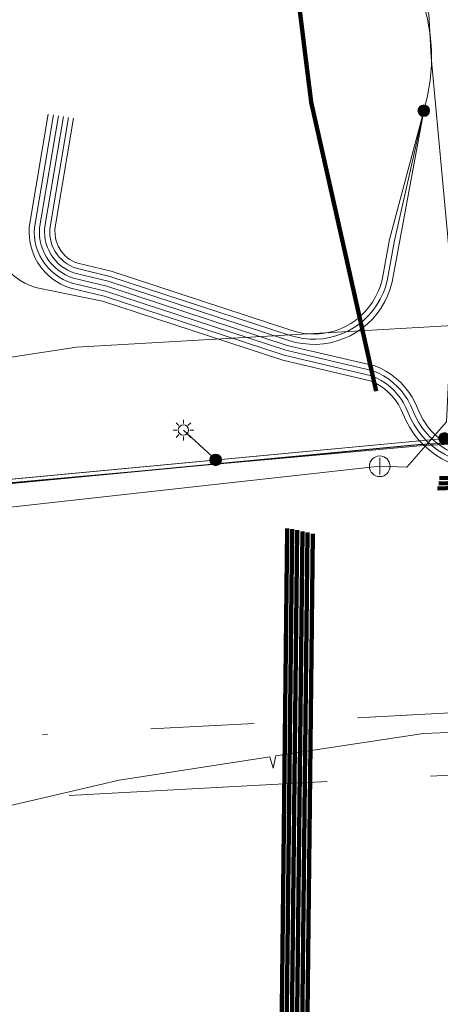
# Model space of a CAD drawing. Header units: metres. Extents: x 90551 to 91648, y 464474 to 467021.
# Tile 118 of 256: x 90651 to 90659, y 464935 to 464954. Entities that reach past the tile are written whole.
import ezdxf
from ezdxf.lldxf.tags import DXFTag

# ---------------------------------------------------------------- set-up
doc = ezdxf.new("R2010")
doc.units = ezdxf.units.M
doc.linetypes.add('RI-OVERIG-SO', pattern=[17, 5, -2, 2, -2, 0, -2, 2, -2])
for name, color, linetype, lineweight in [('B-OI-IE-MEUBILAIR_LIANDER NV PAC 2AI68G2-S', 7, 'Continuous', 18), ('B-OI-KL-DATA_EUROFIBER NEDERLAND BV-G', 90, 'KL-DATA-SO', 18), ('B-OI-KL-DATA_OVERIG_UNIVERSITEIT LEIDEN-G', 90, 'KL-DATA-SO', 18), ('B-OI-KL-ET_LS_230 V_UNIVERSITEIT LEIDEN-G', 190, 'KL-LS-SO', 18), ('B-OI-KL-ET_LS_400 V_LIANDER NV PAC 2AI68G2-G', 190, 'KL-LS-SO', 18), ('B-OI-KL-ET_LS_HULPSTUK_LIANDER NV PAC 2AI68G2-S', 190, 'Continuous', 18), ('B-OI-KL-ET_MS_10 KV_LIANDER NV PAC 2AI68G2-G', 130, 'KL-MS-SO', 18), ('B-OI-KL-ET_MS_HULPSTUK_LIANDER NV PAC 2AI68G2-S', 130, 'Continuous', 18), ('B-OI-KL-ET_MS_LIANDER NV PAC 2AI68G2-G', 130, 'KL-MS-SO', 18), ('B-OI-KL-WATER_160_DUNEA NV-G', 170, 'KL-WATER-SO', 18), ('B-OI-KL-WATER_HULPSTUK_DUNEA NV-S', 170, 'Continuous', 18), ('B-OI-OG-INFO_COMOL 5 VOF-GV', 7, 'Continuous', 18), ('B-OI-RI-VRIJVERVAL_OVERIG_UNIVERSITEIT LEIDEN-G', 210, 'RI-OVERIG-SO', 18)]:
    doc.layers.add(name, color=color, linetype=linetype, lineweight=lineweight)
doc.layers.add('B-OI-KL-DATA_MANTELBUIS_REGGEFIBER OPERATOR BV-G', color=90, linetype='Continuous', lineweight=100, transparency=0.5)
doc.layers.add('B-OI-KL-ET_LS_MANTELBUIS_POLYVINYLCHLORIDE PVC_125_LIANDER NV PAC 2AI68G2-G', color=190, linetype='Continuous', lineweight=100, transparency=0.5)
doc.styles.add('NLCS-ISO', font='NLCS-ISO.TTF')
tags = doc.linetypes.add('KL-DATA-SO', pattern='A,4,-1,[101,NLCS.SHX,S=0.5,R=0,X=0,Y=0],-1,4,-1,["D",Standard,S=1,R=0,X=-0.25,Y=-0.5],-1.5', length=12.5).pattern_tags.tags
tags[18] = DXFTag(74, 10)
tags = doc.linetypes.add('KL-LS-SO', pattern='A,4,-1,[103,NLCS.SHX,S=0.75,R=0,X=0,Y=0],-1,4,-1,["L",Standard,S=1,R=0,X=0,Y=-0.5],-2', length=13).pattern_tags.tags
tags[18] = DXFTag(74, 10)
tags = doc.linetypes.add('KL-MS-SO', pattern='A,4,-1,[103,NLCS.SHX,S=0.75,R=0,X=0,Y=0],-1,4,-1,["M",Standard,S=1,R=0,X=0,Y=-0.5],-2', length=13).pattern_tags.tags
tags[18] = DXFTag(74, 10)
doc.linetypes.add('KL-WATER-SO', pattern='A,7,-0.5,[168,NLCS.SHX,S=0.75,R=0,X=0.75,Y=0],-2', length=9.5)

# ---------------------------------------------------------------- blocks, each defined once
blk = doc.blocks.new('SKL-WTB_HULP_MOF-SO')
at = {"linetype": 'ByBlock', "lineweight": 18}
h = blk.add_hatch(color=0, dxfattribs=at)
h.dxf.hatch_style = 1
h.paths.add_polyline_path([(-0.5625, 0, 1), (0.5625, 0, 1)])
at = {"color": 0, "linetype": 'ByBlock', "lineweight": 18}
blk.add_circle((0, 0), 0.5625, dxfattribs=at)
at = {"color": 0, "linetype": 'ByBlock', "lineweight": 18, "style": 'NLCS-ISO', "flags": 1}
for tag, p in [('TYPE', (1.5, 0)), ('LABEL', (1.5, -1.5)), ('OMSCHRIJVING', (1.5, -3))]:
    blk.add_attdef(tag, p, '', height=1, dxfattribs=at)
blk = doc.blocks.new('SIE-MEUBILAIR_PAAL_LICHTMAST-SO')
for points in [[(0, 1), (0, 0.625)], [(-0.625, 0), (-1, 0)], [(-0.707, 0.707), (-0.442, 0.442)], [(0.442, 0.442), (0.707, 0.707)], [(1, 0), (0.625, 0)], [(-0.707, -0.707), (-0.442, -0.442)], [(0, -0.625), (0, -1)], [(0.442, -0.442), (0.707, -0.707)]]:
    blk.add_lwpolyline(points)
blk.add_circle((0, 0), 0.5)
blk = doc.blocks.new('SKL-WTB_HULP_AFSLUITER-SO')
at = {"color": 0, "linetype": 'ByBlock', "lineweight": 18}
blk.add_lwpolyline([(0, 0.8), (0, -0.8)], dxfattribs=at)
blk.add_circle((0, 0), 1, dxfattribs=at)
at = {"color": 0, "linetype": 'ByBlock', "lineweight": 18, "style": 'NLCS-ISO', "flags": 1}
for tag, p in [('TYPE', (1.5, 0)), ('LABEL', (1.5, -1.5)), ('OMSCHRIJVING', (1.5, -3))]:
    blk.add_attdef(tag, p, '', height=1, dxfattribs=at)

msp = doc.modelspace()

# ---------------------------------------------------------------- linework, layer by layer
at = {"layer": 'B-OI-KL-DATA_EUROFIBER NEDERLAND BV-G', "flags": 128}
for points in [[(90654.4, 464725.84), (90646.939, 464732.853), (90639.478, 464740.718), (90638.973, 464742.947), (90630.749, 464754.537), (90623.642, 464766.083), (90617.837, 464777.459), (90611.032, 464794.144), (90606.224, 464809.1), (90602.894, 464830.12), (90603.271, 464845.926), (90607.299, 464879.396), (90609.742, 464904.569), (90636.999, 464939.596), (90638.555, 464942.152), (90645.124, 464944.25), (90658.736, 464945.475), (90690.625, 464947.298), (90694.539, 464947.412), (90700.975, 464933.467), (90701.639, 464931.762), (90713.842, 464931.981), (90716.949, 464931.741), (90720.709, 464930.938), (90725.391, 464929.418), (90730.464, 464927.001), (90747.873, 464916.421), (90763.256, 464907.827), (90781.131, 464897.664), (90817.746, 464875.441), (90820.126, 464872.261), (90820.757, 464868.835), (90820.183, 464864.298), (90820.967, 464863.796), (90824.48, 464861.889), (90825.453, 464861.369), (90826.796, 464862.439), (90831.662, 464864.379), (90835.531, 464864.348), (90838.576, 464863.307), (90899.23, 464827.408), (90905.047, 464824.92), (90912.791, 464825.614), (90914.005, 464826.291)], [(90641.896, 464718.197), (90643.196, 464722.396), (90654.4, 464725.84), (90646.895, 464732.896), (90639.496, 464740.697), (90638.995, 464742.897), (90630.695, 464754.496), (90623.595, 464766.096), (90617.795, 464777.496), (90610.995, 464794.096), (90606.196, 464809.097), (90602.896, 464830.096), (90603.295, 464845.896), (90607.295, 464879.396), (90609.695, 464904.596), (90636.995, 464939.597), (90638.595, 464942.196), (90645.095, 464944.196), (90658.695, 464945.497), (90690.595, 464947.297), (90694.495, 464947.396), (90700.995, 464933.496), (90701.595, 464931.796), (90713.795, 464931.997), (90716.896, 464931.696), (90720.696, 464930.896), (90725.395, 464929.396), (90730.496, 464926.997), (90747.896, 464916.396), (90763.295, 464907.796), (90781.096, 464897.697), (90817.695, 464875.396), (90820.096, 464872.296), (90820.796, 464868.796), (90820.196, 464864.296), (90820.696, 464863.896), (90820.995, 464863.796), (90824.796, 464861.697), (90825.495, 464861.396), (90826.795, 464862.396), (90831.696, 464864.397), (90835.495, 464864.296), (90838.595, 464863.296), (90872.295, 464843.396), (90899.195, 464827.396), (90904.995, 464824.897), (90912.795, 464825.596), (90914.015, 464826.274)], [(90914.014, 464826.275), (90912.8, 464825.6), (90905, 464824.9), (90899.2, 464827.4), (90872.3, 464843.4), (90838.6, 464863.3), (90835.5, 464864.3), (90831.7, 464864.4), (90826.8, 464862.4), (90825.5, 464861.4), (90824.5, 464861.9), (90821, 464863.8), (90820.7, 464863.9), (90820.2, 464864.3), (90820.8, 464868.8), (90820.1, 464872.3), (90817.7, 464875.4), (90781.1, 464897.7), (90763.3, 464907.8), (90747.9, 464916.4), (90730.5, 464927), (90725.4, 464929.4), (90720.7, 464930.9), (90716.9, 464931.7), (90713.8, 464932), (90701.6, 464931.8), (90701, 464933.5), (90694.5, 464947.4), (90690.6, 464947.3), (90658.7, 464945.5), (90645.1, 464944.2), (90638.6, 464942.2), (90637, 464939.6), (90609.7, 464904.6), (90607.3, 464879.4), (90603.3, 464845.9), (90602.9, 464830.1), (90606.2, 464809.1), (90611, 464794.1), (90617.8, 464777.5), (90623.6, 464766.1), (90630.7, 464754.5), (90639, 464742.9), (90639.5, 464740.7), (90646.9, 464732.9), (90654.4, 464725.8), (90666.1, 464718.4), (90677.7, 464710.7), (90680.6, 464698.2), (90683.7, 464681.3), (90685.702, 464671.18)]]:
    msp.add_lwpolyline(points, dxfattribs=at)
at = {"layer": 'B-OI-KL-DATA_MANTELBUIS_REGGEFIBER OPERATOR BV-G', "flags": 128}
msp.add_lwpolyline([(90657.89, 464946.533), (90657.264, 464949.319), (90656.632, 464952.129), (90655.637, 464960.128), (90654.636, 464968.181), (90654.582, 464974.641), (90654.597, 464982.085), (90654.67, 464983.169), (90656.974, 464994.231), (90659.293, 465005.365), (90660.932, 465009.761), (90662.555, 465014.11), (90666.783, 465023.68), (90671.002, 465033.229)], dxfattribs=at)
at = {"layer": 'B-OI-KL-DATA_OVERIG_UNIVERSITEIT LEIDEN-G', "flags": 128}
msp.add_lwpolyline([(90638.554, 464942.152), (90645.124, 464944.249), (90658.736, 464945.475), (90690.625, 464947.298), (90694.539, 464947.412)], dxfattribs=at)
at = {"layer": 'B-OI-KL-ET_LS_230 V_UNIVERSITEIT LEIDEN-G', "flags": 128}
for points in [[(90739.75, 464954.481), (90739.925, 464954.366), (90739.866, 464954.284), (90739.673, 464954.295), (90739.562, 464954.445), (90739.262, 464954.646), (90737.091, 464954.889), (90735.554, 464954.235), (90733.769, 464952.679), (90732.919, 464952.048), (90732.785, 464952.033), (90732.062, 464952.494), (90728.208, 464954.712), (90727.004, 464955.216), (90726.603, 464955.222), (90726.248, 464955.01), (90723.536, 464952.011), (90722.253, 464949.606), (90719.781, 464945.848), (90719.003, 464944.32), (90717.954, 464943.718), (90716.765, 464943.457), (90716.645, 464943.046), (90716.652, 464943.442), (90711.723, 464943.152), (90705.706, 464942.573), (90698.074, 464942.067), (90686.79, 464941.415), (90686.674, 464941.067), (90686.554, 464941.375), (90678.663, 464940.943), (90673.08, 464940.529), (90666.103, 464940.198), (90658.806, 464939.905), (90655.949, 464939.474), (90655.894, 464939.236), (90655.833, 464939.455), (90652.918, 464938.999), (90649.43, 464938.189), (90645.703, 464936.984), (90637.22, 464931.883), (90629.146, 464924.996), (90628.977, 464924.776), (90629.154, 464924.504), (90629.893, 464924.304), (90628.853, 464924.442), (90628.661, 464924.336), (90628.179, 464921.192), (90626.512, 464917.804)], [(90654.16, 464945.78), (90654.784, 464945.202)], [(90659.208, 464945.619), (90647.937, 464944.555), (90637.926, 464941.539), (90636.81, 464940.383), (90611.631, 464902.552), (90610.856, 464900.708), (90609.061, 464888.023)]]:
    msp.add_lwpolyline(points, dxfattribs=at)
at = {"layer": 'B-OI-KL-ET_LS_400 V_LIANDER NV PAC 2AI68G2-G', "flags": 128}
for points in [[(90654.16, 464945.78), (90654.784, 464945.202)], [(90659.208, 464945.619), (90647.937, 464944.555), (90637.926, 464941.539), (90636.81, 464940.383), (90611.631, 464902.552), (90610.856, 464900.708), (90603.365, 464847.756), (90602.89, 464842.436), (90602.862, 464825.48), (90603.997, 464815.661), (90606.505, 464804.155), (90612.46, 464788.142), (90622.779, 464767.185), (90632.024, 464751.952), (90641.986, 464739.045), (90650.516, 464730.196), (90656.48, 464725.038), (90663.268, 464720.268), (90667.25, 464717.758), (90667.36, 464717.677), (90667.495, 464717.524), (90667.584, 464717.34), (90667.622, 464717.14), (90667.618, 464717.003), (90667.566, 464716.806), (90667.465, 464716.629), (90667.321, 464716.484), (90667.144, 464716.383), (90663.659, 464714.93), (90663.446, 464714.898)]]:
    msp.add_lwpolyline(points, dxfattribs=at)
at = {"layer": 'B-OI-KL-ET_LS_MANTELBUIS_POLYVINYLCHLORIDE PVC_125_LIANDER NV PAC 2AI68G2-G', "flags": 128}
for points in [[(90659.111, 464944.848), (90667.648, 464945.172)], [(90659.076, 464944.647), (90667.613, 464944.97)], [(90659.099, 464944.748), (90667.636, 464945.071)], [(90655.985, 464927.593), (90656.164, 464943.871)], [(90656.085, 464927.581), (90656.264, 464943.859)], [(90656.185, 464927.564), (90656.363, 464943.842)], [(90656.285, 464927.537), (90656.463, 464943.815)], [(90656.385, 464927.52), (90656.563, 464943.798)], [(90656.484, 464927.493), (90656.663, 464943.77)]]:
    msp.add_lwpolyline(points, dxfattribs=at)
at = {"layer": 'B-OI-KL-ET_MS_10 KV_LIANDER NV PAC 2AI68G2-G', "flags": 128}
for points in [[(90704.48, 465129.517), (90697.263, 465114.075), (90694.287, 465104.769), (90693.935, 465103.358), (90686.424, 465078.563), (90679.739, 465058.048), (90674.032, 465042.544), (90671.187, 465034.828), (90670.933, 465033.95), (90667.331, 465025.897), (90662.802, 465013.942), (90655.683, 464991.962), (90654.007, 464982.757), (90654.528, 464968.18), (90655.925, 464964.808), (90656.756, 464960.051), (90657.077, 464957.948), (90657.294, 464957.201), (90657.568, 464956.473), (90657.897, 464955.767), (90658.279, 464955.089), (90658.444, 464954.84), (90658.588, 464954.579), (90658.71, 464954.306), (90658.808, 464954.024), (90658.882, 464953.734), (90658.932, 464953.44), (90658.958, 464953.142), (90658.958, 464952.844), (90658.933, 464952.546), (90658.884, 464952.251), (90658.81, 464951.962)], [(90704.48, 465129.517), (90697.263, 465114.075), (90694.287, 465104.769), (90693.935, 465103.358), (90686.424, 465078.563), (90679.739, 465058.048), (90674.032, 465042.544), (90671.187, 465034.828), (90670.933, 465033.95), (90667.331, 465025.897), (90662.802, 465013.942), (90655.683, 464991.962), (90654.007, 464982.757), (90654.528, 464968.18), (90655.925, 464964.808), (90656.756, 464960.051), (90657.077, 464957.948), (90657.294, 464957.201), (90657.568, 464956.473), (90657.897, 464955.767), (90658.279, 464955.089), (90658.444, 464954.84), (90658.588, 464954.579), (90658.71, 464954.306), (90658.808, 464954.024), (90658.882, 464953.734), (90658.932, 464953.44), (90658.958, 464953.142), (90658.958, 464952.844), (90658.933, 464952.546), (90658.884, 464952.251), (90658.81, 464951.962)], [(90697.285, 464947.536), (90695.873, 464947.327), (90667.377, 464945.134), (90659.995, 464945.105), (90659.858, 464945.11), (90659.722, 464945.128), (90659.587, 464945.156), (90659.456, 464945.197), (90659.329, 464945.248), (90659.207, 464945.31), (90659.09, 464945.383), (90658.98, 464945.465), (90658.878, 464945.557), (90658.784, 464945.657), (90658.699, 464945.764), (90658.623, 464945.879), (90658.558, 464945.999), (90658.463, 464946.219), (90658.414, 464946.31), (90658.358, 464946.396), (90658.296, 464946.477), (90658.227, 464946.552), (90658.151, 464946.622), (90658.071, 464946.685), (90657.985, 464946.741), (90657.895, 464946.79), (90657.801, 464946.831), (90656.112, 464947.227), (90652.625, 464948.371), (90651.981, 464948.526), (90651.884, 464948.561), (90651.791, 464948.604), (90651.702, 464948.656), (90651.618, 464948.715), (90651.54, 464948.782), (90651.468, 464948.855), (90651.402, 464948.935), (90651.344, 464949.02), (90651.295, 464949.109), (90651.253, 464949.203), (90651.22, 464949.301), (90651.195, 464949.4), (90651.18, 464949.502), (90651.174, 464949.605), (90651.177, 464949.707), (90651.546, 464951.897)], [(90706.853, 464948.373), (90701.302, 464947.745), (90667.377, 464945.134), (90659.995, 464945.105), (90659.858, 464945.11), (90659.722, 464945.128), (90659.587, 464945.156), (90659.456, 464945.197), (90659.329, 464945.248), (90659.207, 464945.31), (90659.09, 464945.383), (90658.98, 464945.465), (90658.878, 464945.557), (90658.784, 464945.657), (90658.699, 464945.764), (90658.623, 464945.879), (90658.558, 464945.999), (90658.463, 464946.219), (90658.414, 464946.31), (90658.358, 464946.396), (90658.296, 464946.477), (90658.227, 464946.552), (90658.151, 464946.622), (90658.071, 464946.685), (90657.985, 464946.741), (90657.895, 464946.79), (90657.801, 464946.831), (90656.112, 464947.227), (90652.625, 464948.371), (90651.981, 464948.526), (90651.884, 464948.561), (90651.791, 464948.604), (90651.702, 464948.656), (90651.618, 464948.715), (90651.54, 464948.782), (90651.468, 464948.855), (90651.402, 464948.935), (90651.344, 464949.02), (90651.295, 464949.109), (90651.253, 464949.203), (90651.22, 464949.301), (90651.195, 464949.4), (90651.18, 464949.502), (90651.174, 464949.605), (90651.177, 464949.707), (90651.546, 464951.897)], [(90706.853, 464948.373), (90701.308, 464947.846), (90667.373, 464945.234), (90659.994, 464945.205), (90659.866, 464945.21), (90659.738, 464945.226), (90659.613, 464945.253), (90659.49, 464945.291), (90659.37, 464945.339), (90659.256, 464945.397), (90659.147, 464945.465), (90659.044, 464945.543), (90658.948, 464945.628), (90658.86, 464945.722), (90658.78, 464945.823), (90658.709, 464945.93), (90658.648, 464946.043), (90658.552, 464946.263), (90658.5, 464946.362), (90658.439, 464946.455), (90658.37, 464946.543), (90658.295, 464946.625), (90658.213, 464946.701), (90658.125, 464946.769), (90658.031, 464946.83), (90657.933, 464946.882), (90657.83, 464946.927), (90656.139, 464947.324), (90652.652, 464948.467), (90652.007, 464948.623), (90651.919, 464948.655), (90651.835, 464948.694), (90651.754, 464948.742), (90651.677, 464948.796), (90651.606, 464948.857), (90651.541, 464948.923), (90651.481, 464948.996), (90651.429, 464949.073), (90651.383, 464949.155), (90651.345, 464949.241), (90651.315, 464949.329), (90651.293, 464949.42), (90651.279, 464949.513), (90651.274, 464949.606), (90651.277, 464949.7), (90651.644, 464951.881)], [(90697.285, 464947.536), (90667.373, 464945.234), (90659.994, 464945.205), (90659.866, 464945.21), (90659.738, 464945.226), (90659.613, 464945.253), (90659.49, 464945.291), (90659.37, 464945.339), (90659.256, 464945.397), (90659.147, 464945.465), (90659.044, 464945.543), (90658.948, 464945.628), (90658.86, 464945.722), (90658.78, 464945.823), (90658.709, 464945.93), (90658.648, 464946.043), (90658.552, 464946.263), (90658.5, 464946.362), (90658.439, 464946.455), (90658.37, 464946.543), (90658.295, 464946.625), (90658.213, 464946.701), (90658.125, 464946.769), (90658.031, 464946.83), (90657.933, 464946.882), (90657.83, 464946.927), (90656.139, 464947.324), (90652.652, 464948.467), (90652.007, 464948.623), (90651.919, 464948.655), (90651.835, 464948.694), (90651.754, 464948.742), (90651.677, 464948.796), (90651.606, 464948.857), (90651.541, 464948.923), (90651.481, 464948.996), (90651.429, 464949.073), (90651.383, 464949.155), (90651.345, 464949.241), (90651.315, 464949.329), (90651.293, 464949.42), (90651.279, 464949.513), (90651.274, 464949.606), (90651.277, 464949.7), (90651.644, 464951.881)], [(90706.853, 464948.373), (90667.369, 464945.334), (90659.994, 464945.305), (90659.874, 464945.31), (90659.755, 464945.325), (90659.638, 464945.35), (90659.523, 464945.385), (90659.412, 464945.43), (90659.305, 464945.485), (90659.203, 464945.548), (90659.107, 464945.62), (90659.018, 464945.7), (90658.935, 464945.787), (90658.861, 464945.881), (90658.795, 464945.981), (90658.738, 464946.087), (90658.642, 464946.308), (90658.585, 464946.414), (90658.519, 464946.515), (90658.445, 464946.61), (90658.363, 464946.698), (90658.274, 464946.78), (90658.179, 464946.853), (90658.077, 464946.919), (90657.971, 464946.975), (90657.86, 464947.022), (90656.166, 464947.42), (90652.68, 464948.564), (90652.034, 464948.719), (90651.955, 464948.748), (90651.878, 464948.784), (90651.806, 464948.827), (90651.737, 464948.876), (90651.673, 464948.931), (90651.614, 464948.992), (90651.56, 464949.057), (90651.513, 464949.127), (90651.472, 464949.201), (90651.438, 464949.278), (90651.411, 464949.358), (90651.391, 464949.44), (90651.379, 464949.524), (90651.374, 464949.608), (90651.376, 464949.692), (90651.742, 464951.865)], [(90697.285, 464947.536), (90695.868, 464947.527), (90667.369, 464945.334), (90659.994, 464945.305), (90659.874, 464945.31), (90659.755, 464945.325), (90659.638, 464945.35), (90659.523, 464945.385), (90659.412, 464945.43), (90659.305, 464945.485), (90659.203, 464945.548), (90659.107, 464945.62), (90659.018, 464945.7), (90658.935, 464945.787), (90658.861, 464945.881), (90658.795, 464945.981), (90658.738, 464946.087), (90658.642, 464946.308), (90658.585, 464946.414), (90658.519, 464946.515), (90658.445, 464946.61), (90658.363, 464946.698), (90658.274, 464946.78), (90658.179, 464946.853), (90658.077, 464946.919), (90657.971, 464946.975), (90657.86, 464947.022), (90656.166, 464947.42), (90652.68, 464948.564), (90652.034, 464948.719), (90651.955, 464948.748), (90651.878, 464948.784), (90651.806, 464948.827), (90651.737, 464948.876), (90651.673, 464948.931), (90651.614, 464948.992), (90651.56, 464949.057), (90651.513, 464949.127), (90651.472, 464949.201), (90651.438, 464949.278), (90651.411, 464949.358), (90651.391, 464949.44), (90651.379, 464949.524), (90651.374, 464949.608), (90651.376, 464949.692), (90651.742, 464951.865)], [(90651.84, 464951.848), (90651.476, 464949.685), (90651.474, 464949.61), (90651.478, 464949.535), (90651.489, 464949.46), (90651.507, 464949.387), (90651.531, 464949.316), (90651.561, 464949.247), (90651.598, 464949.181), (90651.64, 464949.118), (90651.687, 464949.06), (90651.739, 464949.006), (90651.797, 464948.956), (90651.858, 464948.912), (90651.922, 464948.874), (90651.99, 464948.842), (90652.061, 464948.815), (90652.707, 464948.66), (90656.197, 464947.515), (90656.328, 464947.478), (90656.462, 464947.453), (90656.598, 464947.44), (90656.734, 464947.438), (90656.87, 464947.449), (90657.004, 464947.471), (90657.136, 464947.505), (90657.264, 464947.551), (90657.388, 464947.607), (90657.507, 464947.674), (90657.619, 464947.752), (90657.724, 464947.838), (90657.821, 464947.934), (90657.909, 464948.038), (90657.988, 464948.149), (90658.057, 464948.266), (90658.115, 464948.39), (90658.162, 464948.517), (90658.198, 464948.649), (90658.81, 464951.962)], [(90651.84, 464951.848), (90651.476, 464949.685), (90651.474, 464949.61), (90651.478, 464949.535), (90651.489, 464949.46), (90651.507, 464949.387), (90651.531, 464949.316), (90651.561, 464949.247), (90651.598, 464949.181), (90651.64, 464949.118), (90651.687, 464949.06), (90651.739, 464949.006), (90651.797, 464948.956), (90651.858, 464948.912), (90651.922, 464948.874), (90651.99, 464948.842), (90652.061, 464948.815), (90652.707, 464948.66), (90656.197, 464947.515), (90656.328, 464947.478), (90656.462, 464947.453), (90656.598, 464947.44), (90656.734, 464947.438), (90656.87, 464947.449), (90657.004, 464947.471), (90657.136, 464947.505), (90657.264, 464947.551), (90657.388, 464947.607), (90657.507, 464947.674), (90657.619, 464947.752), (90657.724, 464947.838), (90657.821, 464947.934), (90657.909, 464948.038), (90657.988, 464948.149), (90658.057, 464948.266), (90658.115, 464948.39), (90658.162, 464948.517), (90658.198, 464948.649), (90658.81, 464951.962)], [(90651.939, 464951.832), (90651.576, 464949.678), (90651.574, 464949.611), (90651.578, 464949.545), (90651.587, 464949.48), (90651.603, 464949.416), (90651.624, 464949.353), (90651.65, 464949.292), (90651.682, 464949.234), (90651.719, 464949.179), (90651.76, 464949.128), (90651.806, 464949.08), (90651.856, 464949.037), (90651.91, 464948.998), (90651.967, 464948.964), (90652.026, 464948.935), (90652.088, 464948.912), (90652.734, 464948.756), (90656.228, 464947.61), (90656.351, 464947.576), (90656.476, 464947.552), (90656.603, 464947.54), (90656.73, 464947.538), (90656.857, 464947.548), (90656.983, 464947.569), (90657.106, 464947.601), (90657.226, 464947.643), (90657.342, 464947.696), (90657.453, 464947.759), (90657.558, 464947.831), (90657.656, 464947.912), (90657.747, 464948.001), (90657.829, 464948.098), (90657.903, 464948.202), (90657.967, 464948.312), (90658.022, 464948.427), (90658.066, 464948.546), (90658.1, 464948.669), (90658.245, 464949.452), (90658.81, 464951.962)], [(90651.939, 464951.832), (90651.576, 464949.678), (90651.574, 464949.611), (90651.578, 464949.545), (90651.587, 464949.48), (90651.603, 464949.416), (90651.624, 464949.353), (90651.65, 464949.292), (90651.682, 464949.234), (90651.719, 464949.179), (90651.76, 464949.128), (90651.806, 464949.08), (90651.856, 464949.037), (90651.91, 464948.998), (90651.967, 464948.964), (90652.026, 464948.935), (90652.088, 464948.912), (90652.734, 464948.756), (90656.228, 464947.61), (90656.351, 464947.576), (90656.476, 464947.552), (90656.603, 464947.54), (90656.73, 464947.538), (90656.857, 464947.548), (90656.983, 464947.569), (90657.106, 464947.601), (90657.226, 464947.643), (90657.342, 464947.696), (90657.453, 464947.759), (90657.558, 464947.831), (90657.656, 464947.912), (90657.747, 464948.001), (90657.829, 464948.098), (90657.903, 464948.202), (90657.967, 464948.312), (90658.022, 464948.427), (90658.066, 464948.546), (90658.1, 464948.669), (90658.245, 464949.452), (90658.81, 464951.962)], [(90652.037, 464951.815), (90651.675, 464949.67), (90651.677, 464949.556), (90651.685, 464949.5), (90651.699, 464949.444), (90651.717, 464949.39), (90651.739, 464949.338), (90651.798, 464949.24), (90651.873, 464949.154), (90651.916, 464949.117), (90651.962, 464949.083), (90652.011, 464949.054), (90652.062, 464949.029), (90652.116, 464949.008), (90652.762, 464948.853), (90656.259, 464947.705), (90656.373, 464947.673), (90656.49, 464947.651), (90656.608, 464947.64), (90656.726, 464947.638), (90656.844, 464947.647), (90656.961, 464947.667), (90657.076, 464947.696), (90657.188, 464947.736), (90657.296, 464947.785), (90657.399, 464947.843), (90657.496, 464947.91), (90657.588, 464947.985), (90657.672, 464948.068), (90657.749, 464948.158), (90657.818, 464948.255), (90657.878, 464948.357), (90657.929, 464948.464), (90657.97, 464948.575), (90658.002, 464948.689), (90658.146, 464949.47), (90658.81, 464951.962)], [(90652.037, 464951.815), (90651.675, 464949.67), (90651.677, 464949.556), (90651.685, 464949.5), (90651.699, 464949.444), (90651.717, 464949.39), (90651.739, 464949.338), (90651.798, 464949.24), (90651.873, 464949.154), (90651.916, 464949.117), (90651.962, 464949.083), (90652.011, 464949.054), (90652.062, 464949.029), (90652.116, 464949.008), (90652.762, 464948.853), (90656.259, 464947.705), (90656.373, 464947.673), (90656.49, 464947.651), (90656.608, 464947.64), (90656.726, 464947.638), (90656.844, 464947.647), (90656.961, 464947.667), (90657.076, 464947.696), (90657.188, 464947.736), (90657.296, 464947.785), (90657.399, 464947.843), (90657.496, 464947.91), (90657.588, 464947.985), (90657.672, 464948.068), (90657.749, 464948.158), (90657.818, 464948.255), (90657.878, 464948.357), (90657.929, 464948.464), (90657.97, 464948.575), (90658.002, 464948.689), (90658.146, 464949.47), (90658.81, 464951.962)]]:
    msp.add_lwpolyline(points, dxfattribs=at)
at = {"layer": 'B-OI-KL-ET_MS_LIANDER NV PAC 2AI68G2-G', "flags": 128}
msp.add_lwpolyline([(90669.223, 464945.176), (90667.381, 464945.034), (90659.995, 464945.005), (90659.849, 464945.011), (90659.705, 464945.029), (90659.562, 464945.06), (90659.423, 464945.102), (90659.288, 464945.157), (90659.158, 464945.223), (90659.034, 464945.3), (90658.917, 464945.388), (90658.808, 464945.485), (90658.708, 464945.591), (90658.618, 464945.706), (90658.538, 464945.827), (90658.468, 464945.956), (90658.368, 464946.184), (90658.318, 464946.275), (90658.26, 464946.361), (90658.194, 464946.441), (90658.121, 464946.515), (90658.041, 464946.582), (90657.956, 464946.641), (90657.866, 464946.692), (90657.771, 464946.735), (90656.085, 464947.131), (90652.598, 464948.275), (90651.301, 464948.539), (90651.195, 464948.576), (90651.093, 464948.624), (90650.996, 464948.68), (90650.904, 464948.744), (90650.819, 464948.817), (90650.74, 464948.897), (90650.669, 464948.984), (90650.605, 464949.077), (90650.551, 464949.175), (90650.506, 464949.277), (90650.469, 464949.384), (90650.443, 464949.493), (90650.427, 464949.604), (90650.42, 464949.716), (90650.424, 464949.828), (90650.794, 464952.023)], dxfattribs=at)
at = {"layer": 'B-OI-KL-WATER_160_DUNEA NV-G', "flags": 128}
for points in [[(90657.957, 464945.079), (90658.48, 464945.06), (90659.25, 464945.94), (90659.37, 464948.47), (90658.95, 464953), (90658.91, 464953.84), (90658.19, 464955.44), (90657.195, 464958.187), (90656.92, 464958.75), (90656.921, 464958.757)], [(90636.999, 464939.596), (90638.274, 464941.071), (90648.193, 464943.997), (90657.957, 464945.079)]]:
    msp.add_lwpolyline(points, dxfattribs=at)
at = {"layer": 'B-OI-OG-INFO_COMOL 5 VOF-GV', "flags": 128}
msp.add_lwpolyline([(90604.522, 464805.184), (90600.975, 464823.234), (90600.478, 464838.999), (90610.353, 464922.8), (90593.861, 464924.926), (90593.15, 464925.649), (90596.03, 464939.736), (90624.402, 464936.285), (90631.498, 464941.249), (90643.535, 464946.072), (90652.095, 464947.383), (90704.724, 464950.415), (90709.424, 464951.922), (90712.965, 464954.746), (90729.966, 464945.991), (90729.11, 464943.716), (90729.21, 464940.687), (90730.213, 464938.473), (90732.425, 464936.402)], dxfattribs=at)
at = {"layer": 'B-OI-RI-VRIJVERVAL_OVERIG_UNIVERSITEIT LEIDEN-G', "flags": 128}
for points in [[(90713.744, 464943.217), (90636.828, 464939.1)], [(90634.874, 464937.794), (90683.639, 464940.404), (90710.174, 464941.824), (90714.166, 464941.573)]]:
    msp.add_lwpolyline(points, dxfattribs=at)

# ---------------------------------------------------------------- block references
at = {"layer": 'B-OI-IE-MEUBILAIR_LIANDER NV PAC 2AI68G2-S', "xscale": 0.2, "yscale": 0.2, "zscale": 0.2}
msp.add_blockref('SIE-MEUBILAIR_PAAL_LICHTMAST-SO', (90654.16, 464945.78), dxfattribs=at)
at = {"layer": 'B-OI-KL-ET_LS_HULPSTUK_LIANDER NV PAC 2AI68G2-S', "xscale": 0.2, "yscale": 0.2, "zscale": 0.2}
for p in [(90659.208, 464945.619), (90654.784, 464945.202)]:
    msp.add_blockref('SKL-WTB_HULP_MOF-SO', p, dxfattribs=at)
at = {"layer": 'B-OI-KL-ET_MS_HULPSTUK_LIANDER NV PAC 2AI68G2-S', "xscale": 0.2, "yscale": 0.2, "zscale": 0.2}
msp.add_blockref('SKL-WTB_HULP_MOF-SO', (90658.81, 464951.962), dxfattribs=at)
at = {"layer": 'B-OI-KL-WATER_HULPSTUK_DUNEA NV-S', "xscale": 0.2, "yscale": 0.2, "zscale": 0.2}
msp.add_blockref('SKL-WTB_HULP_AFSLUITER-SO', (90657.957, 464945.079), dxfattribs=at)

doc.saveas('drawing.dxf')
